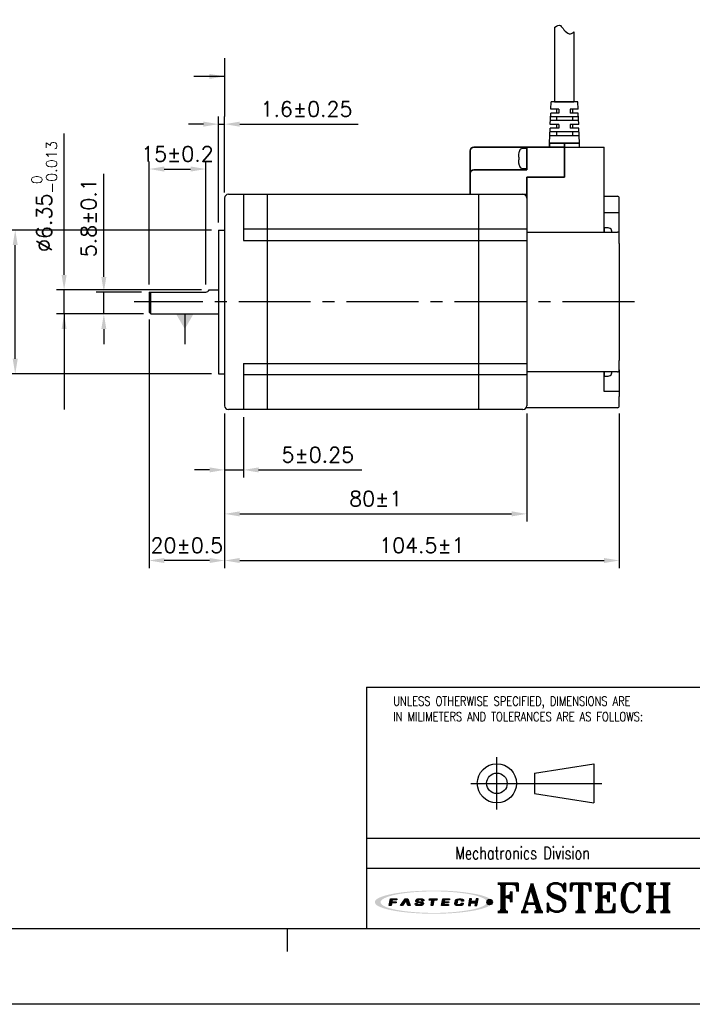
# Model space of a CAD drawing. Header units: millimetres. Extents: x 0 to 594, y 0 to 420.
# Tile 2 of 4: x 226 to 404, y 0 to 261. Entities that reach past the tile are written whole.
import ezdxf

# ---------------------------------------------------------------- set-up
doc = ezdxf.new("R2010")
doc.units = ezdxf.units.MM
doc.header["$PDSIZE"] = -1
doc.linetypes.add('CENTER2', pattern=[28.575, 19.05, -3.175, 3.175, -3.175])
for name, color, linetype in [('DIM', 3, 'Continuous'), ('LAYER_2', 1, 'Continuous'), ('LAYER_4', 3, 'Continuous'), ('SHEET', 1, 'Continuous')]:
    doc.layers.add(name, color=color, linetype=linetype)
doc.layers.add('Visible (ISO)', color=7, linetype='Continuous', lineweight=50)
doc.styles.add('SHEET1', font='ROMANS.SHX', dxfattribs={"width": 0.8, "height": 3})
doc.styles.add('SHEET3', font='ROMANT.SHX', dxfattribs={"height": 3})
doc.styles.get("Standard").update_dxf_attribs({"font": 'txt.shx', "bigfont": 'whgtxt.shx'})
doc.dimstyles.new('ISO-25', dxfattribs={"dimtxt": 2.5, "dimasz": 2.5, "dimexe": 1.25, "dimexo": 0.625, "dimtad": 1, "dimtxsty": 'Standard', "dimcen": 2.5, "dimadec": 0, "dimazin": 0, "dimtfac": 1, "dimtmove": 0, "dimatfit": 3, "dimfxl": 0, "dimarcsym": 0})

# ---------------------------------------------------------------- blocks, each defined once
blk = doc.blocks.new('AI9-BLK2')
at = {"layer": 'LAYER_4'}
h = blk.add_hatch(color=12, dxfattribs=at)
edge = h.paths.add_edge_path()
edge.add_spline(control_points=[(66.5, 0), (66.5, -3.5), (61.3, -5.3), (58.7, -6.3), (52, -8.8), (44.8, -10), (37.7, -11), (17.3, -13.9), (-3.7, -14.1), (-24.3, -12.5), (-32.9, -11.8), (-41.6, -10.8), (-50, -8.9), (-54.9, -7.7), (-60.6, -6.4), (-64.7, -3.2), (-73, 3.4), (-52.4, 8.3), (-49.2, 9), (-40.6, 10.9), (-31.8, 11.9), (-23.1, 12.6), (-12.4, 13.4), (-1.5, 13.6), (9.2, 13.3), (19.1, 13), (29, 12.3), (38.8, 10.9), (45.7, 9.9), (52.7, 8.7), (59.3, 6.1), (61.8, 5.2), (66.5, 3.3), (66.5, 0), (66.6, -0.8), (73.6, -0.7), (73.6, 0), (73.5, 3.5), (68.7, 5.4), (66.1, 6.4), (59.6, 9), (52.6, 10.3), (45.8, 11.3), (24.9, 14.6), (3.4, 15.1), (-17.7, 14), (-27.4, 13.6), (-37.2, 12.7), (-46.8, 11.2), (-53.5, 10.1), (-60.4, 8.7), (-66.7, 6.1), (-69.1, 5.1), (-73.9, 3.1), (-73.6, -0.3), (-73.4, -3.7), (-68.1, -5.6), (-65.5, -6.6), (-58.9, -9.2), (-51.8, -10.4), (-44.8, -11.5), (-35, -13), (-25, -13.7), (-15.1, -14.2), (5.8, -15), (27.1, -14.4), (47.8, -11), (54.2, -9.9), (60.6, -8.6), (66.6, -6.1), (69.1, -5.1), (73.5, -3.2), (73.6, 0), (73.6, 0.8), (66.6, 0.9), (66.5, 0)], knot_values=[0, 0, 0, 0, 1, 1, 1, 2, 2, 2, 3, 3, 3, 4, 4, 4, 5, 5, 5, 6, 6, 6, 7, 7, 7, 8, 8, 8, 9, 9, 9, 10, 10, 10, 11, 11, 11, 12, 12, 12, 13, 13, 13, 14, 14, 14, 15, 15, 15, 16, 16, 16, 17, 17, 17, 18, 18, 18, 19, 19, 19, 20, 20, 20, 21, 21, 21, 22, 22, 22, 23, 23, 23, 24, 24, 24, 25, 25, 25, 25], degree=3, periodic=0)
blk = doc.blocks.new('AI9-BLK1')
at = {"layer": 'LAYER_4', "color": 7}
blk.add_blockref('AI9-BLK2', (0, 0), dxfattribs=at)
blk = doc.blocks.new('AI9-BLK3')
at = {"layer": 'LAYER_2'}
for points in [[(-55.6, -4.3), (-54.1, 4.2), (-45.8, 4.1), (-46, 2.8), (-51.9, 2.8), (-52.2, 0.7), (-46.8, 0.6), (-47, -0.8), (-52.4, -0.8), (-53.1, -4.3)], [(-41.4, -4.2), (-35.7, 4.2), (-32.1, 4.2), (-29.5, -4.1), (-32.2, -4.1), (-34.2, 2.7), (-38.7, -4.2)], [(-5.3, 4.2), (4.3, 4.1), (4.1, 2.7), (0.4, 2.7), (-0.8, -4.2), (-3.2, -4.2), (-2.1, 2.7), (-5.6, 2.7)], [(11.4, 4.2), (20, 4.1), (19.8, 2.8), (13.7, 2.8), (13.4, 0.8), (19, 0.7), (18.8, -0.6), (13.1, -0.6), (12.7, -2.7), (18.7, -2.8), (18.5, -4.2), (9.9, -4.2)], [(45, 4.2), (43.5, -4.1), (46, -4.2), (46.6, -0.6), (52.3, -0.7), (51.7, -4.2), (54.1, -4.2), (55.6, 4.2), (53.1, 4.2), (52.5, 0.8), (46.9, 0.8), (47.5, 4.2)]]:
    blk.add_hatch(color=12, dxfattribs=at).paths.add_polyline_path(points)
h = blk.add_hatch(color=12, dxfattribs=at)
edge = h.paths.add_edge_path()
edge.add_spline(control_points=[(-15.2, -1.5), (-15.2, -2.9), (-16.3, -2.9), (-17.5, -2.9), (-17.7, -2.9), (-18.2, -2.9), (-18.5, -2.9), (-20, -2.9), (-20.4, -2.7), (-20.4, -2.1), (-20.4, -1.9), (-20.4, -1.4), (-20.4, -1.4), (-20.4, -1.4), (-22.9, -1.4), (-22.9, -1.4), (-22.9, -1.4), (-22.9, -2.3), (-22.9, -2.5), (-22.9, -3.9), (-21.3, -4.3), (-19.8, -4.3), (-19.5, -4.3), (-17.1, -4.3), (-16.9, -4.3), (-14.1, -4.3), (-12.8, -3.1), (-12.8, -1.8), (-12.8, -1.7), (-12.8, -1.1), (-12.8, -1), (-12.8, 0.2), (-14.1, 0.7), (-16.1, 0.7), (-16.3, 0.7), (-17.5, 0.7), (-17.7, 0.7), (-19.1, 0.7), (-19.7, 0.9), (-19.6, 1.9), (-19.5, 2.9), (-18.4, 2.9), (-17.8, 2.9), (-17.6, 2.9), (-16.5, 2.9), (-16.2, 2.9), (-15, 2.9), (-14.8, 2.6), (-14.8, 2.3), (-14.8, 2.1), (-14.9, 1.7), (-14.9, 1.7), (-14.9, 1.7), (-12.3, 1.6), (-12.3, 1.6), (-12.3, 1.6), (-12.3, 2.6), (-12.3, 2.8), (-12.3, 3.9), (-14.1, 4.3), (-15.7, 4.3), (-16.8, 4.3), (-17.9, 4.3), (-18.2, 4.3), (-20.4, 4.3), (-22, 3.6), (-22.1, 2), (-22.1, 1.8), (-22.1, 1.3), (-22.1, 1.1), (-22.2, -0.1), (-20.7, -0.6), (-19.2, -0.6), (-19, -0.6), (-17.3, -0.7), (-17.1, -0.7), (-15.5, -0.7), (-15.2, -1.1), (-15.2, -1.5)], knot_values=[0, 0, 0, 0, 1, 1, 1, 2, 2, 2, 3, 3, 3, 4, 4, 4, 5, 5, 5, 6, 6, 6, 7, 7, 7, 8, 8, 8, 9, 9, 9, 10, 10, 10, 11, 11, 11, 12, 12, 12, 13, 13, 13, 14, 14, 14, 15, 15, 15, 16, 16, 16, 17, 17, 17, 18, 18, 18, 19, 19, 19, 20, 20, 20, 21, 21, 21, 22, 22, 22, 23, 23, 23, 24, 24, 24, 25, 25, 25, 26, 26, 26, 26], degree=3, periodic=0)
h = blk.add_hatch(color=12, dxfattribs=at)
edge = h.paths.add_edge_path()
edge.add_spline(control_points=[(35, 1.4), (35, 1.4), (37.4, 1.4), (37.4, 1.4), (37.4, 1.4), (37.5, 2), (37.5, 2.4), (37.5, 3.1), (37.3, 4.2), (34.5, 4.2), (34.2, 4.2), (32.2, 4.2), (31.6, 4.2), (28.5, 4.3), (27.4, 2.7), (27.2, 1.5), (27.1, 1), (26.8, -0.6), (26.7, -1.2), (26.5, -2.6), (26.6, -4.3), (30.1, -4.3), (30.5, -4.3), (31.7, -4.3), (32.2, -4.3), (34.9, -4.3), (36.6, -4), (36.9, -2.3), (36.9, -1.9), (37, -1.1), (37, -1.1), (37, -1.1), (34.6, -1.1), (34.6, -1.1), (34.6, -1.1), (34.6, -1.6), (34.6, -1.7), (34.4, -2.5), (33.8, -2.8), (32.5, -2.8), (32.2, -2.8), (31.2, -2.8), (30.8, -2.8), (29.4, -2.8), (29.1, -2.3), (29.2, -1.4), (29.2, -1), (29.5, 0.7), (29.5, 1.1), (29.8, 2.5), (30.7, 2.8), (31.7, 2.8), (32.2, 2.8), (33.4, 2.8), (33.7, 2.8), (34.7, 2.8), (35.1, 2.5), (35.1, 1.9), (35, 1.7), (35, 1.4), (35, 1.4)], knot_values=[0, 0, 0, 0, 1, 1, 1, 2, 2, 2, 3, 3, 3, 4, 4, 4, 5, 5, 5, 6, 6, 6, 7, 7, 7, 8, 8, 8, 9, 9, 9, 10, 10, 10, 11, 11, 11, 12, 12, 12, 13, 13, 13, 14, 14, 14, 15, 15, 15, 16, 16, 16, 17, 17, 17, 18, 18, 18, 19, 19, 19, 20, 20, 20, 20], degree=3, periodic=0)
at = {"layer": 'LAYER_2', "color": 12}
for points in [[(-55.6, -4.3), (-54.1, 4.2), (-45.8, 4.1), (-46, 2.8), (-51.9, 2.8), (-52.2, 0.7), (-46.8, 0.6), (-47, -0.8), (-52.4, -0.8), (-53.1, -4.3)], [(-41.4, -4.2), (-35.7, 4.2), (-32.1, 4.2), (-29.5, -4.1), (-32.2, -4.1), (-34.2, 2.7), (-38.7, -4.2)], [(-5.3, 4.2), (4.3, 4.1), (4.1, 2.7), (0.4, 2.7), (-0.8, -4.2), (-3.2, -4.2), (-2.1, 2.7), (-5.6, 2.7)], [(11.4, 4.2), (20, 4.1), (19.8, 2.8), (13.7, 2.8), (13.4, 0.8), (19, 0.7), (18.8, -0.6), (13.1, -0.6), (12.7, -2.7), (18.7, -2.8), (18.5, -4.2), (9.9, -4.2)], [(45, 4.2), (43.5, -4.1), (46, -4.2), (46.6, -0.6), (52.3, -0.7), (51.7, -4.2), (54.1, -4.2), (55.6, 4.2), (53.1, 4.2), (52.5, 0.8), (46.9, 0.8), (47.5, 4.2)]]:
    blk.add_lwpolyline(points, close=True, dxfattribs=at)
for points, knots in [([(-15.2, -1.5), (-15.2, -2.9), (-16.3, -2.9), (-17.5, -2.9), (-17.7, -2.9), (-18.2, -2.9), (-18.5, -2.9), (-20, -2.9), (-20.4, -2.7), (-20.4, -2.1), (-20.4, -1.9), (-20.4, -1.4), (-20.4, -1.4), (-20.4, -1.4), (-22.9, -1.4), (-22.9, -1.4), (-22.9, -1.4), (-22.9, -2.3), (-22.9, -2.5), (-22.9, -3.9), (-21.3, -4.3), (-19.8, -4.3), (-19.5, -4.3), (-17.1, -4.3), (-16.9, -4.3), (-14.1, -4.3), (-12.8, -3.1), (-12.8, -1.8), (-12.8, -1.7), (-12.8, -1.1), (-12.8, -1), (-12.8, 0.2), (-14.1, 0.7), (-16.1, 0.7), (-16.3, 0.7), (-17.5, 0.7), (-17.7, 0.7), (-19.1, 0.7), (-19.7, 0.9), (-19.6, 1.9), (-19.5, 2.9), (-18.4, 2.9), (-17.8, 2.9), (-17.6, 2.9), (-16.5, 2.9), (-16.2, 2.9), (-15, 2.9), (-14.8, 2.6), (-14.8, 2.3), (-14.8, 2.1), (-14.9, 1.7), (-14.9, 1.7), (-14.9, 1.7), (-12.3, 1.6), (-12.3, 1.6), (-12.3, 1.6), (-12.3, 2.6), (-12.3, 2.8), (-12.3, 3.9), (-14.1, 4.3), (-15.7, 4.3), (-16.8, 4.3), (-17.9, 4.3), (-18.2, 4.3), (-20.4, 4.3), (-22, 3.6), (-22.1, 2), (-22.1, 1.8), (-22.1, 1.3), (-22.1, 1.1), (-22.2, -0.1), (-20.7, -0.6), (-19.2, -0.6), (-19, -0.6), (-17.3, -0.7), (-17.1, -0.7), (-15.5, -0.7), (-15.2, -1.1), (-15.2, -1.5)], [0, 0, 0, 0, 1, 1, 1, 2, 2, 2, 3, 3, 3, 4, 4, 4, 5, 5, 5, 6, 6, 6, 7, 7, 7, 8, 8, 8, 9, 9, 9, 10, 10, 10, 11, 11, 11, 12, 12, 12, 13, 13, 13, 14, 14, 14, 15, 15, 15, 16, 16, 16, 17, 17, 17, 18, 18, 18, 19, 19, 19, 20, 20, 20, 21, 21, 21, 22, 22, 22, 23, 23, 23, 24, 24, 24, 25, 25, 25, 26, 26, 26, 26]), ([(35, 1.4), (35, 1.4), (37.4, 1.4), (37.4, 1.4), (37.4, 1.4), (37.5, 2), (37.5, 2.4), (37.5, 3.1), (37.3, 4.2), (34.5, 4.2), (34.2, 4.2), (32.2, 4.2), (31.6, 4.2), (28.5, 4.3), (27.4, 2.7), (27.2, 1.5), (27.1, 1), (26.8, -0.6), (26.7, -1.2), (26.5, -2.6), (26.6, -4.3), (30.1, -4.3), (30.5, -4.3), (31.7, -4.3), (32.2, -4.3), (34.9, -4.3), (36.6, -4), (36.9, -2.3), (36.9, -1.9), (37, -1.1), (37, -1.1), (37, -1.1), (34.6, -1.1), (34.6, -1.1), (34.6, -1.1), (34.6, -1.6), (34.6, -1.7), (34.4, -2.5), (33.8, -2.8), (32.5, -2.8), (32.2, -2.8), (31.2, -2.8), (30.8, -2.8), (29.4, -2.8), (29.1, -2.3), (29.2, -1.4), (29.2, -1), (29.5, 0.7), (29.5, 1.1), (29.8, 2.5), (30.7, 2.8), (31.7, 2.8), (32.2, 2.8), (33.4, 2.8), (33.7, 2.8), (34.7, 2.8), (35.1, 2.5), (35.1, 1.9), (35, 1.7), (35, 1.4), (35, 1.4)], [0, 0, 0, 0, 1, 1, 1, 2, 2, 2, 3, 3, 3, 4, 4, 4, 5, 5, 5, 6, 6, 6, 7, 7, 7, 8, 8, 8, 9, 9, 9, 10, 10, 10, 11, 11, 11, 12, 12, 12, 13, 13, 13, 14, 14, 14, 15, 15, 15, 16, 16, 16, 17, 17, 17, 18, 18, 18, 19, 19, 19, 20, 20, 20, 20])]:
    blk.add_open_spline(points, degree=3, knots=knots, dxfattribs=at)
blk = doc.blocks.new('*D8')
at = {"color": 8, "lineweight": -2}
for p, q in [((276.97, 204.98), (223.01, 204.98)), ((225.01, 170.88), (225.01, 200.98)), ((276.97, 166.88), (223.01, 166.88))]:
    blk.add_line(p, q, dxfattribs=at)
at = {"color": 8}
for points in [[(224.34, 200.98), (225.68, 200.98), (225.01, 204.98)], [(224.34, 170.88), (225.68, 170.88), (225.01, 166.88)]]:
    blk.add_solid(points, dxfattribs=at)
at = {"layer": 'Defpoints', "color": 0}
for p in [(225.01, 204.98), (278.97, 204.98), (278.97, 166.88)]:
    blk.add_point(p, dxfattribs=at)
at = {"color": 3, "insert": (219.74, 185.93), "char_height": 4, "attachment_point": 5, "rotation": 90}
blk.add_mtext('\\A1;%%C38.1{\\H2.800000;\\S 0^ -0.039;}', dxfattribs=at)
blk = doc.blocks.new('*D9')
at = {"color": 8, "lineweight": -2}
for p, q in [((260.47, 181.25), (260.47, 115.49)), ((280.47, 156.43), (280.47, 115.49)), ((276.47, 117.49), (264.47, 117.49))]:
    blk.add_line(p, q, dxfattribs=at)
at = {"color": 8}
for points in [[(264.47, 118.15), (264.47, 116.82), (260.47, 117.49)], [(276.47, 118.15), (276.47, 116.82), (280.47, 117.49)]]:
    blk.add_solid(points, dxfattribs=at)
at = {"layer": 'Defpoints', "color": 0}
for p in [(260.47, 183.25), (280.47, 158.43), (260.47, 117.49)]:
    blk.add_point(p, dxfattribs=at)
at = {"color": 3, "insert": (270.47, 121.49), "char_height": 4, "attachment_point": 5}
blk.add_mtext('\\A1;20±0.5', dxfattribs=at)
blk = doc.blocks.new('*D10')
at = {"color": 8, "lineweight": -2}
for p, q in [((260.47, 190.55), (260.47, 223.12)), ((275.47, 190.55), (275.47, 223.12)), ((264.47, 221.12), (271.47, 221.12))]:
    blk.add_line(p, q, dxfattribs=at)
at = {"color": 8}
for points in [[(264.47, 221.79), (264.47, 220.45), (260.47, 221.12)], [(271.47, 221.79), (271.47, 220.45), (275.47, 221.12)]]:
    blk.add_solid(points, dxfattribs=at)
at = {"layer": 'Defpoints', "color": 0}
for p in [(275.47, 221.12), (260.47, 188.55), (275.47, 188.55)]:
    blk.add_point(p, dxfattribs=at)
at = {"color": 3, "insert": (267.97, 225.12), "char_height": 4, "attachment_point": 5}
blk.add_mtext('\\A1;15±0.2', dxfattribs=at)
blk = doc.blocks.new('*D11')
at = {"color": 8, "lineweight": -2}
for p, q in [((278.87, 206.98), (278.87, 235)), ((280.47, 214.93), (280.47, 235)), ((274.87, 233), (270.87, 233)), ((278.87, 233), (280.47, 233)), ((284.47, 233), (315.8, 233))]:
    blk.add_line(p, q, dxfattribs=at)
at = {"color": 8}
for points in [[(274.87, 233.67), (274.87, 232.34), (278.87, 233)], [(284.47, 233.67), (284.47, 232.34), (280.47, 233)]]:
    blk.add_solid(points, dxfattribs=at)
at = {"layer": 'Defpoints', "color": 0}
for p in [(280.47, 233), (280.47, 212.93), (278.87, 204.98)]:
    blk.add_point(p, dxfattribs=at)
at = {"color": 3, "insert": (302.14, 237), "char_height": 4, "attachment_point": 5}
blk.add_mtext('\\A1;1.6±0.25', dxfattribs=at)
blk = doc.blocks.new('*D12')
at = {"color": 8, "lineweight": -2}
for p, q in [((237.96, 193.1), (237.96, 230.57)), ((274.36, 189.1), (235.96, 189.1)), ((237.96, 182.75), (237.96, 189.1)), ((258.97, 182.75), (235.96, 182.75)), ((237.96, 178.75), (237.96, 174.75))]:
    blk.add_line(p, q, dxfattribs=at)
at = {"color": 8}
for points in [[(237.29, 193.1), (238.62, 193.1), (237.96, 189.1)], [(237.29, 178.75), (238.62, 178.75), (237.96, 182.75)]]:
    blk.add_solid(points, dxfattribs=at)
at = {"layer": 'Defpoints', "color": 0}
for p in [(237.96, 189.1), (276.36, 189.1), (260.97, 182.75)]:
    blk.add_point(p, dxfattribs=at)
at = {"color": 3, "insert": (232.69, 213.84), "char_height": 4, "attachment_point": 5, "rotation": 90}
blk.add_mtext('\\A1;%%C6.35{\\H2.800000;\\S 0^ -0.013;}', dxfattribs=at)
blk = doc.blocks.new('*D14')
at = {"color": 8, "lineweight": -2}
for p, q in [((280.47, 156.43), (280.47, 139.47)), ((285.47, 155.43), (285.47, 139.47)), ((276.47, 141.47), (272.47, 141.47)), ((280.47, 141.47), (285.47, 141.47)), ((289.47, 141.47), (316.8, 141.47))]:
    blk.add_line(p, q, dxfattribs=at)
at = {"color": 8}
for points in [[(276.47, 142.14), (276.47, 140.81), (280.47, 141.47)], [(289.47, 142.14), (289.47, 140.81), (285.47, 141.47)]]:
    blk.add_solid(points, dxfattribs=at)
at = {"layer": 'Defpoints', "color": 0}
for p in [(280.47, 158.43), (285.47, 157.43), (280.47, 141.47)]:
    blk.add_point(p, dxfattribs=at)
at = {"color": 3, "insert": (305.14, 145.47), "char_height": 4, "attachment_point": 5}
blk.add_mtext('\\A1;5±0.25', dxfattribs=at)
blk = doc.blocks.new('*D15')
at = {"color": 8, "lineweight": -2}
for p, q in [((280.47, 156.43), (280.47, 127.83)), ((360.47, 156.43), (360.47, 127.83)), ((284.47, 129.83), (356.47, 129.83))]:
    blk.add_line(p, q, dxfattribs=at)
at = {"color": 8}
for points in [[(284.47, 130.5), (284.47, 129.16), (280.47, 129.83)], [(356.47, 130.5), (356.47, 129.16), (360.47, 129.83)]]:
    blk.add_solid(points, dxfattribs=at)
at = {"layer": 'Defpoints', "color": 0}
for p in [(280.47, 158.43), (360.47, 158.43), (360.47, 129.83)]:
    blk.add_point(p, dxfattribs=at)
at = {"color": 3, "insert": (320.47, 133.83), "char_height": 4, "attachment_point": 5}
blk.add_mtext('\\A1;80±1', dxfattribs=at)
blk = doc.blocks.new('*D16')
at = {"color": 8, "lineweight": -2}
for p, q in [((248.48, 192.55), (248.48, 219.89)), ((258.47, 188.55), (246.48, 188.55)), ((248.48, 182.75), (248.48, 188.55)), ((258.97, 182.75), (246.48, 182.75)), ((248.48, 178.75), (248.48, 174.75))]:
    blk.add_line(p, q, dxfattribs=at)
at = {"color": 8}
for points in [[(247.81, 192.55), (249.15, 192.55), (248.48, 188.55)], [(247.81, 178.75), (249.15, 178.75), (248.48, 182.75)]]:
    blk.add_solid(points, dxfattribs=at)
at = {"layer": 'Defpoints', "color": 0}
for p in [(248.48, 188.55), (260.47, 188.55), (260.97, 182.75)]:
    blk.add_point(p, dxfattribs=at)
at = {"color": 3, "insert": (244.48, 208.22), "char_height": 4, "attachment_point": 5, "rotation": 90}
blk.add_mtext('\\A1;5.8±0.1', dxfattribs=at)
blk = doc.blocks.new('*D17')
at = {"color": 8, "lineweight": -2}
for p, q in [((280.47, 156.43), (280.47, 115.49)), ((384.97, 156.43), (384.97, 115.49)), ((284.47, 117.49), (380.97, 117.49))]:
    blk.add_line(p, q, dxfattribs=at)
at = {"color": 8}
for points in [[(284.47, 118.15), (284.47, 116.82), (280.47, 117.49)], [(380.97, 118.15), (380.97, 116.82), (384.97, 117.49)]]:
    blk.add_solid(points, dxfattribs=at)
at = {"layer": 'Defpoints', "color": 0}
for p in [(280.47, 158.43), (384.97, 158.43), (384.97, 117.49)]:
    blk.add_point(p, dxfattribs=at)
at = {"color": 3, "insert": (332.72, 121.49), "char_height": 4, "attachment_point": 5}
blk.add_mtext('\\A1;104.5±1', dxfattribs=at)

msp = doc.modelspace()

# ---------------------------------------------------------------- hatches: boundary and pattern name
h = msp.add_hatch(color=1)
edge = h.paths.add_edge_path()
edge.add_arc((350.6547, 27.0526), 0.7263, 0, 360)

# ---------------------------------------------------------------- linework, layer by layer
at = {"color": 0}
for p, q in [((367.8252, 258.6138), (367.9128, 258.6967)), ((367.9128, 258.6967), (368.317, 258.9834)), ((368.317, 258.9834), (368.7263, 259.1612)), ((368.7263, 259.1612), (369.1119, 259.1839)), ((369.1119, 259.1839), (369.3787, 259.0743)), ((369.3787, 259.0743), (369.6244, 258.8722)), ((369.6244, 258.8722), (369.8591, 258.6047)), ((369.8591, 258.6047), (370.0931, 258.2987)), ((370.0931, 258.2987), (370.3374, 257.9816)), ((370.3374, 257.9816), (370.6473, 257.6274)), ((370.6473, 257.6274), (370.9799, 257.3197)), ((370.9799, 257.3197), (371.3289, 257.0829)), ((371.3289, 257.0829), (371.6893, 256.9413)), ((371.6893, 256.9413), (372.0554, 256.9195)), ((372.0554, 256.9195), (372.371, 257.0093)), ((372.371, 257.0093), (372.6765, 257.1834)), ((372.6765, 257.1834), (372.9376, 257.3981))]:
    msp.add_line(p, q, dxfattribs=at)
for p, q in [((367.8252, 258.6138), (367.8252, 238.9299)), ((372.9376, 257.3981), (372.9376, 238.9299)), ((366.8784, 236.9299), (366.9693, 238.9299)), ((373.9693, 238.9299), (366.9693, 238.9299)), ((373.0255, 238.9299), (367.7373, 238.9299)), ((367.8252, 238.9299), (372.9376, 238.9299)), ((372.6193, 238.9299), (368.3193, 238.9299)), ((370.4255, 238.9299), (372.6193, 238.9299)), ((374.0602, 236.9299), (373.9693, 238.9299)), ((366.6966, 232.9299), (366.833, 235.9299)), ((374.1511, 234.9299), (366.7875, 234.9299)), ((368.9693, 235.9299), (366.833, 235.9299)), ((368.9693, 235.9299), (366.833, 235.9299)), ((368.9693, 236.9299), (366.8784, 236.9299)), ((368.9693, 236.9299), (366.8784, 236.9299)), ((368.3193, 236.9299), (368.3193, 235.9299)), ((368.3193, 234.9299), (368.3193, 233.9299)), ((368.9693, 236.9299), (368.9693, 235.9299)), ((374.0602, 236.9299), (371.9693, 236.9299)), ((371.9693, 236.9299), (371.9693, 235.9299)), ((374.1057, 235.9299), (371.9693, 235.9299)), ((372.6193, 236.9299), (372.6193, 235.9299)), ((372.6193, 234.9299), (372.6193, 233.9299)), ((374.242, 232.9299), (374.1057, 235.9299)), ((368.9693, 232.9299), (366.6966, 232.9299)), ((374.1966, 233.9299), (366.742, 233.9299)), ((368.3193, 232.9299), (368.3193, 231.9299)), ((368.9693, 232.9299), (368.9693, 231.9299)), ((374.242, 232.9299), (371.9693, 232.9299)), ((371.9693, 232.9299), (371.9693, 231.9299)), ((372.6193, 232.9299), (372.6193, 231.9299)), ((366.4693, 227.9299), (366.6511, 231.9299)), ((374.3784, 229.9299), (366.5602, 229.9299)), ((374.333, 230.9299), (366.6057, 230.9299)), ((368.9693, 231.9299), (366.6511, 231.9299)), ((368.3193, 230.9299), (368.3193, 229.9299)), ((374.2875, 231.9299), (371.9693, 231.9299)), ((372.6193, 230.9299), (372.6193, 229.9299)), ((374.4693, 227.9299), (374.2875, 231.9299)), ((367.9131, 227.9299), (373.0255, 227.9299)), ((360.4693, 221.3049), (360.4693, 226.5549)), ((281.4693, 214.4299), (359.4693, 214.4299)), ((285.4693, 214.4299), (285.4693, 202.2299)), ((291.7693, 214.4299), (291.7693, 157.4299)), ((345.4693, 214.4299), (360.4693, 214.4299)), ((347.6693, 214.4299), (347.6693, 157.4299)), ((280.4693, 213.4299), (280.4693, 158.4299)), ((360.4693, 213.4299), (360.4693, 158.4299)), ((380.9693, 209.6239), (384.9693, 209.6239)), ((278.8693, 204.9799), (278.8693, 166.8799)), ((301.6805, 205.2299), (285.4693, 205.2299)), ((360.4693, 205.2299), (301.6805, 205.2299)), ((380.9693, 205.5549), (380.9693, 204.4299)), ((285.4693, 202.2299), (301.6805, 202.2299)), ((301.6805, 202.2299), (360.4693, 202.2299)), ((260.4693, 188.5549), (260.4693, 183.2549)), ((260.9693, 182.7549), (260.9693, 188.5549)), ((285.4693, 169.6299), (285.4693, 157.4299)), ((285.4693, 169.6299), (301.6805, 169.6299)), ((301.6805, 169.6299), (360.4693, 169.6299)), ((380.9693, 167.4299), (380.9693, 166.3049)), ((301.6805, 166.6299), (285.4693, 166.6299)), ((360.4693, 166.6299), (301.6805, 166.6299)), ((384.9693, 162.236), (380.9693, 162.236)), ((359.4693, 157.4299), (281.4693, 157.4299))]:
    msp.add_line(p, q)
at = {"lineweight": 35}
for p, q in [((368.3193, 238.9299), (370.4255, 238.9299)), ((360.4693, 225.4299), (360.4693, 221.8829)), ((380.9693, 204.4299), (380.9693, 204.977))]:
    msp.add_line(p, q, dxfattribs=at)
at = {"extrusion": (2.22461e-16, 1, 0)}
for p, q in [((358.4005, 225.4833), (358.4005, 225.444)), ((358.4005, 224.2773), (358.4005, 223.5826)), ((360.4693, 226.5549), (359.3794, 226.5549)), ((358.4005, 222.4159), (358.4005, 222.3765)), ((358.4005, 222.3765), (358.4005, 222.4159)), ((359.3794, 221.3049), (360.4693, 221.3049))]:
    msp.add_line(p, q, dxfattribs=at)
at = {"ltscale": 0.3}
for p, q in [((278.8693, 204.9799), (280.4693, 204.9799)), ((260.4693, 188.5549), (275.4693, 188.5549)), ((276.3623, 189.1049), (278.8693, 189.1049)), ((260.4693, 183.2549), (260.9693, 182.7549)), ((260.9693, 182.7549), (278.8693, 182.7549)), ((278.8693, 166.8799), (280.4693, 166.8799))]:
    msp.add_line(p, q, dxfattribs=at)
at = {"extrusion": (-1e-16, -1, 0)}
for p, q in [((382.0592, 205.5549), (380.9693, 205.5549)), ((383.0382, 204.444), (383.0382, 204.4833)), ((383.0382, 204.4833), (383.0382, 204.444)), ((383.0382, 167.3765), (383.0382, 167.4159)), ((380.9693, 166.3049), (382.0592, 166.3049))]:
    msp.add_line(p, q, dxfattribs=at)
at = {"color": 1, "linetype": 'CENTER2'}
msp.add_line((388.9693, 185.9299), (256.4693, 185.9299), dxfattribs=at)
at = {"color": 4}
msp.add_line((297, 20), (297, 14), dxfattribs=at)
at = {"color": 6}
msp.add_lwpolyline([(0, 420), (594, 420), (594, 0), (0, 0)], close=True, dxfattribs=at)
at = {"color": 4}
msp.add_lwpolyline([(20, 400), (574, 400), (574, 20), (20, 20)], close=True, dxfattribs=at)
at = {"color": 1}
msp.add_circle((350.6547, 27.0526), 0.7263, dxfattribs=at)
for centre, radius, start, end in [((364.9693, 223.9301), 6.75, 162.851596, 166.696381), ((359.3794, 225.6549), 0.9, 90, 162.851596), ((364.9693, 223.9298), 6.75, 193.303619, 197.148404), ((359.3794, 222.2049), 0.9, 197.148404, 270), ((281.4693, 213.4299), 1, 90, 180), ((359.4693, 213.4299), 1, 360, 90), ((382.0592, 204.6549), 0.9, 17.148404, 90), ((376.4693, 202.9301), 6.75, 13.303619, 17.148404), ((275.4693, 189.5549), 1, 270, 333.256316), ((382.0592, 167.2049), 0.9, 270, 342.851596), ((376.4693, 168.9298), 6.75, 342.851596, 346.696381), ((281.4693, 158.4299), 1, 180, 270), ((359.4693, 158.4299), 1, 270, 360)]:
    msp.add_arc(centre, radius, start, end)
for points in [[(358.2833, 224.7851), (358.2713, 224.6693), (358.263, 224.5546), (358.2582, 224.4417)], [(358.2582, 224.4417), (358.263, 224.3915), (358.2713, 224.3404), (358.2833, 224.2888)], [(358.2833, 223.5711), (358.2713, 223.5195), (358.263, 223.4684), (358.2582, 223.4182)], [(358.2582, 223.4182), (358.263, 223.3053), (358.2713, 223.1905), (358.2833, 223.0748)], [(358.2832, 223.5708), (358.2833, 223.5709), (358.2833, 223.571), (358.2833, 223.5711)], [(383.0414, 204.4299), (383.0403, 204.4346), (383.0392, 204.4393), (383.0382, 204.444)], [(383.0382, 167.4159), (383.0392, 167.4206), (383.0403, 167.4253), (383.0414, 167.4299)]]:
    msp.add_open_spline(points, degree=3)
for points, knots in [([(358.4005, 225.444), (358.3954, 225.4218), (358.3904, 225.3995), (358.3425, 225.1807), (358.3083, 224.9821), (358.2833, 224.7851)], [12.353396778, 12.353396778, 12.353396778, 12.353396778, 12.395326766, 12.395326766, 12.765068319, 12.765068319, 12.765068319, 12.765068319]), ([(358.2833, 224.2888), (358.3083, 224.2854), (358.3425, 224.2819), (358.3904, 224.2781), (358.3954, 224.2777), (358.4005, 224.2773)], [13.853196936, 13.853196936, 13.853196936, 13.853196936, 14.222938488, 14.222938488, 14.264868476, 14.264868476, 14.264868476, 14.264868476]), ([(358.4005, 223.5826), (358.3954, 223.5822), (358.3904, 223.5818), (358.3425, 223.578), (358.3083, 223.5745), (358.2833, 223.5711)], [12.353396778, 12.353396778, 12.353396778, 12.353396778, 12.395326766, 12.395326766, 12.765068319, 12.765068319, 12.765068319, 12.765068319]), ([(358.2833, 223.5711), (358.3083, 223.5745), (358.3425, 223.578), (358.3902, 223.5818), (358.3951, 223.5822), (358.4001, 223.5825)], [13.853196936, 13.853196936, 13.853196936, 13.853196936, 14.222938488, 14.222938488, 14.263757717, 14.263757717, 14.263757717, 14.263757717]), ([(358.2833, 223.0748), (358.3083, 222.8777), (358.3425, 222.6792), (358.3904, 222.4604), (358.3954, 222.4381), (358.4005, 222.4159)], [13.853196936, 13.853196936, 13.853196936, 13.853196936, 14.222938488, 14.222938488, 14.264868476, 14.264868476, 14.264868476, 14.264868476])]:
    msp.add_open_spline(points, degree=3, knots=knots)
at = {"layer": 'DIM', "color": 8}
msp.add_line((280.4693, 250.4534), (280.4693, 235.0018), dxfattribs=at)
at = {"layer": 'SHEET', "color": 7}
for p, q in [((318, 84), (574, 84)), ((318, 84), (318, 20)), ((318, 44), (408, 44))]:
    msp.add_line(p, q, dxfattribs=at)
at = {"layer": 'SHEET'}
for p, q in [((352.5683, 51.5766), (352.5683, 65.4032)), ((362.5679, 61.2059), (378.2463, 63.6749)), ((378.2463, 63.6749), (378.2463, 53.3049)), ((362.5679, 61.2059), (362.5679, 55.774)), ((345.655, 58.4899), (380.345, 58.4899)), ((362.5679, 55.774), (378.2463, 53.3049)), ((318, 36), (574, 36))]:
    msp.add_line(p, q, dxfattribs=at)
for radius in [5.185, 2.7159]:
    msp.add_circle((352.5683, 58.4899), radius, dxfattribs=at)
at = {"layer": 'Visible (ISO)', "lineweight": 35}
for p, q in [((360.4693, 226.9299), (346.4693, 226.9299)), ((370.4693, 226.9299), (360.4693, 226.9299)), ((360.4693, 223.9299), (360.4693, 226.9299)), ((366.4693, 227.9299), (370.4693, 227.9299)), ((366.4693, 226.9299), (366.4693, 227.9299)), ((366.5328, 227.9299), (374.4058, 227.9299)), ((366.5328, 227.9299), (374.4058, 227.9299)), ((370.4693, 226.9299), (370.4693, 227.9299)), ((370.4693, 226.9299), (370.4693, 223.9299)), ((345.4693, 225.9299), (345.4693, 223.9299)), ((345.4693, 223.9299), (345.4693, 219.9299)), ((360.4693, 220.9299), (360.4693, 223.9299)), ((370.4693, 223.9299), (370.4693, 218.9299)), ((345.4693, 219.9299), (345.4693, 214.4299)), ((360.4693, 220.9299), (346.4693, 220.9299)), ((370.4693, 218.9299), (360.4693, 218.9299)), ((360.4693, 213.4299), (360.4693, 218.9299))]:
    msp.add_line(p, q, dxfattribs=at)
at = {"layer": 'Visible (ISO)', "lineweight": 25}
for p, q in [((370.4693, 226.9299), (370.4693, 227.9299)), ((374.4693, 227.9299), (370.4693, 227.9299)), ((370.4693, 226.9299), (370.4693, 223.9299)), ((370.4693, 226.9299), (380.9693, 226.9299)), ((374.4693, 226.9299), (374.4693, 227.9299)), ((380.9693, 223.9299), (380.9693, 226.9299)), ((370.4693, 218.9299), (370.4693, 223.9299)), ((380.9693, 204.4299), (380.9693, 223.9299)), ((360.4693, 218.9299), (370.4693, 218.9299)), ((380.9693, 213.9299), (384.4693, 213.9299)), ((384.9693, 203.8864), (384.9693, 213.4299)), ((360.4693, 204.4299), (384.4693, 204.4299)), ((384.9693, 201.4299), (384.9693, 203.9299)), ((384.9693, 201.4299), (384.9693, 170.4299)), ((384.9693, 167.9299), (384.9693, 170.4299)), ((384.4693, 167.4299), (360.4693, 167.4299)), ((380.9693, 162.236), (380.9693, 167.4299)), ((384.9693, 167.9206), (384.9693, 160.9299)), ((384.9693, 162.2638), (384.9693, 161.9299)), ((384.9693, 158.4299), (384.9693, 160.9299)), ((384.4693, 157.9299), (360.3353, 157.9299))]:
    msp.add_line(p, q, dxfattribs=at)
at = {"layer": 'Visible (ISO)', "lineweight": 35}
for centre in [(346.4693, 225.9299), (346.4693, 219.9299)]:
    msp.add_arc(centre, 1, 90, 180, dxfattribs=at)
at = {"layer": 'Visible (ISO)', "lineweight": 25}
for centre, start, end in [((384.4693, 213.4299), 0, 90), ((384.4693, 203.9299), 0, 90), ((384.4693, 167.9299), 270, 0), ((384.4693, 158.4299), 270, 0)]:
    msp.add_arc(centre, 0.5, start, end, dxfattribs=at)

# ---------------------------------------------------------------- block references
at = {"layer": 'LAYER_2', "color": 7, "lineweight": 5, "xscale": 0.2116800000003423, "yscale": 0.2116800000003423, "zscale": 0.2116800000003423}
msp.add_blockref('AI9-BLK3', (335.8075, 27.0236), dxfattribs=at)
at = {"layer": 'LAYER_4', "color": 7, "lineweight": 5, "xscale": 0.2116800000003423, "yscale": 0.2116800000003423, "zscale": 0.2116800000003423}
msp.add_blockref('AI9-BLK1', (335.8244, 27.0474), dxfattribs=at)

# ---------------------------------------------------------------- texts
at = {"layer": 'SHEET'}
for s, height, style, width, p in [('UNLESS OTHERWISE SPECIFIED, DIMENSIONS ARE', 2.4, 'SHEET1', 0.8, (325.11, 79.0458)), ('IN MILIMETERS AND TOLERANCES ARE AS FOLLOWS:', 2.4, 'SHEET1', 0.8, (325.11, 74.9652)), ('Mechatronics Division', 3.3, 'SHEET3', 0.75, (341.5385, 38.3956))]:
    msp.add_text(s, height=height, dxfattribs=dict(at, style=style, width=width)).set_placement(p)
at = {"layer": 'SHEET', "color": 7, "style": 'SHEET3'}
msp.add_text('FASTECH', height=7.5, dxfattribs=at).set_placement((352.21, 24.5201))

# ---------------------------------------------------------------- dimensions: what is measured, and where the dimension line sits
for base, p1, p2, override, picture, middle in [((280.4693, 233.0018), (278.8693, 204.9799), (280.4693, 212.9299), {"dimscale": 2, "dimtxt": 2, "dimasz": 2, "dimexe": 1, "dimexo": 1, "dimgap": 1, "dimdec": 3, "dimzin": 9, "dimdsep": 46, "dimcen": 0, "dimclrd": 8, "dimclre": 8, "dimclrt": 3, "dimadec": 3, "dimazin": 2, "dimtol": 1, "dimtp": 0.25, "dimtm": 0.25, "dimtdec": 3, "dimfxl": 0.6, "dimtolj": 1, "dimtzin": 9, "dimarcsym": 1}, '*D11', (302.136, 233.0018)), ((275.4693, 221.1188), (260.4693, 188.5549), (275.4693, 188.5549), {"dimscale": 2, "dimtxt": 2, "dimasz": 2, "dimexe": 1, "dimexo": 1, "dimgap": 1, "dimdec": 3, "dimzin": 9, "dimdsep": 46, "dimcen": 0, "dimclrd": 8, "dimclre": 8, "dimclrt": 3, "dimadec": 3, "dimazin": 2, "dimtol": 1, "dimtp": 0.2, "dimtm": 0.2, "dimtdec": 3, "dimfxl": 0.6, "dimtolj": 1, "dimtzin": 9, "dimarcsym": 1}, '*D10', (267.9693, 221.1188)), ((260.4693, 117.4858), (280.4693, 158.4299), (260.4693, 183.2549), {"dimscale": 2, "dimtxt": 2, "dimasz": 2, "dimexe": 1, "dimexo": 1, "dimgap": 1, "dimdec": 3, "dimzin": 9, "dimdsep": 46, "dimcen": 0, "dimclrd": 8, "dimclre": 8, "dimclrt": 3, "dimadec": 3, "dimazin": 2, "dimtol": 1, "dimtp": 0.5, "dimtm": 0.5, "dimtdec": 3, "dimfxl": 0.6, "dimtolj": 1, "dimtzin": 9, "dimarcsym": 1}, '*D9', (270.4693, 117.4858)), ((280.4693, 141.4743), (285.4693, 157.4299), (280.4693, 158.4299), {"dimscale": 2, "dimtxt": 2, "dimasz": 2, "dimexe": 1, "dimexo": 1, "dimgap": 1, "dimdec": 3, "dimzin": 9, "dimdsep": 46, "dimcen": 0, "dimclrd": 8, "dimclre": 8, "dimclrt": 3, "dimadec": 3, "dimazin": 2, "dimtol": 1, "dimtp": 0.25, "dimtm": 0.25, "dimtdec": 3, "dimfxl": 0.6, "dimtolj": 1, "dimtzin": 9, "dimarcsym": 1}, '*D14', (305.136, 141.4743))]:
    dim = msp.add_linear_dim(base=base, p1=p1, p2=p2, dimstyle='ISO-25', override=override)
    dim.commit()
    dim.dimension.update_dxf_attribs({"geometry": picture, "text_midpoint": middle, "dimtype": 160})
dim = msp.add_linear_dim(base=(237.956, 189.1049), p1=(260.9693, 182.7549), p2=(276.3623, 189.1049), angle=90, text='%%C<>', dimstyle='ISO-25', override={"dimscale": 2, "dimtxt": 2, "dimasz": 2, "dimexe": 1, "dimexo": 1, "dimgap": 1, "dimdec": 3, "dimzin": 9, "dimdsep": 46, "dimcen": 0, "dimclrd": 8, "dimclre": 8, "dimclrt": 3, "dimadec": 3, "dimazin": 2, "dimtol": 1, "dimlim": 0, "dimtm": 0.013, "dimtfac": 0.7, "dimtdec": 3, "dimfxl": 0.6, "dimtolj": 1, "dimtzin": 9, "dimarcsym": 1})
dim.commit()
dim.dimension.update_dxf_attribs({"geometry": '*D12', "text_midpoint": (232.6893, 213.8383)})
dim = msp.add_linear_dim(base=(248.4797, 188.5549), p1=(260.9693, 182.7549), p2=(260.4693, 188.5549), angle=90, dimstyle='ISO-25', override={"dimscale": 2, "dimtxt": 2, "dimasz": 2, "dimexe": 1, "dimexo": 1, "dimgap": 1, "dimdec": 3, "dimzin": 9, "dimdsep": 46, "dimcen": 0, "dimclrd": 8, "dimclre": 8, "dimclrt": 3, "dimadec": 3, "dimazin": 2, "dimtol": 1, "dimtp": 0.1, "dimtm": 0.1, "dimtdec": 3, "dimfxl": 0.6, "dimtolj": 1, "dimtzin": 9, "dimarcsym": 1})
dim.commit()
dim.dimension.update_dxf_attribs({"geometry": '*D16', "text_midpoint": (244.4797, 208.2216)})
dim = msp.add_linear_dim(base=(225.01, 204.9799), p1=(278.9693, 166.8799), p2=(278.9693, 204.9799), angle=90, text='%%C<>', dimstyle='ISO-25', override={"dimscale": 2, "dimtxt": 2, "dimasz": 2, "dimexe": 1, "dimexo": 1, "dimgap": 1, "dimdec": 3, "dimzin": 9, "dimdsep": 46, "dimcen": 0, "dimclrd": 8, "dimclre": 8, "dimclrt": 3, "dimadec": 3, "dimazin": 2, "dimtol": 1, "dimtm": 0.039, "dimtfac": 0.7, "dimtdec": 3, "dimfxl": 0.6, "dimtolj": 1, "dimtzin": 9, "dimarcsym": 1})
dim.commit()
dim.dimension.update_dxf_attribs({"geometry": '*D8', "text_midpoint": (225.01, 185.9299), "dimtype": 160})
for base, p2, picture, middle in [((360.4693, 129.83), (360.4693, 158.4299), '*D15', (320.4693, 133.83)), ((384.9693, 117.4858), (384.9693, 158.4299), '*D17', (332.7193, 121.4858))]:
    dim = msp.add_linear_dim(base=base, p1=(280.4693, 158.4299), p2=p2, dimstyle='ISO-25', override={"dimscale": 2, "dimtxt": 2, "dimasz": 2, "dimexe": 1, "dimexo": 1, "dimgap": 1, "dimdec": 3, "dimzin": 9, "dimdsep": 46, "dimcen": 0, "dimclrd": 8, "dimclre": 8, "dimclrt": 3, "dimadec": 3, "dimazin": 2, "dimtol": 1, "dimtp": 1, "dimtm": 1, "dimtdec": 3, "dimfxl": 0.6, "dimtolj": 1, "dimtzin": 9, "dimarcsym": 1})
    dim.commit()
    dim.dimension.update_dxf_attribs({"geometry": picture, "text_midpoint": middle})

# ---------------------------------------------------------------- leaders
for points, override in [([(280.462, 245.6428), (272.352, 245.6428)], {"dimscale": 2, "dimtxt": 2, "dimasz": 2, "dimexe": 1, "dimexo": 1, "dimgap": 1, "dimdec": 3, "dimzin": 9, "dimdsep": 46, "dimcen": 0, "dimclrd": 8, "dimclre": 8, "dimclrt": 3, "dimadec": 3, "dimazin": 2, "dimtdec": 3, "dimfxl": 0.6, "dimtolj": 1, "dimtzin": 1, "dimarcsym": 1}), ([(237.956, 182.7549), (237.956, 157.5003)], {"dimscale": 2, "dimtxt": 2, "dimasz": 2, "dimexe": 1, "dimexo": 1, "dimgap": 1, "dimtad": 0, "dimdec": 3, "dimzin": 9, "dimdsep": 46, "dimcen": 0, "dimclrd": 8, "dimclre": 8, "dimclrt": 3, "dimadec": 3, "dimazin": 2, "dimtdec": 3, "dimfxl": 0.6, "dimtolj": 1, "dimtzin": 1, "dimarcsym": 1}), ([(269.9193, 182.7549), (269.9193, 174.7489)], {"dimscale": 2, "dimtxt": 2, "dimasz": 2, "dimexe": 1, "dimexo": 1, "dimgap": 1, "dimtad": 0, "dimdec": 3, "dimzin": 9, "dimdsep": 46, "dimcen": 0, "dimclrd": 8, "dimclre": 8, "dimclrt": 3, "dimadec": 3, "dimazin": 2, "dimtdec": 3, "dimldrblk": 'DatumFilled', "dimfxl": 0.6, "dimtolj": 1, "dimtzin": 1, "dimarcsym": 1})]:
    msp.add_leader(points, dimstyle='ISO-25', override=override)

doc.saveas('drawing.dxf')
